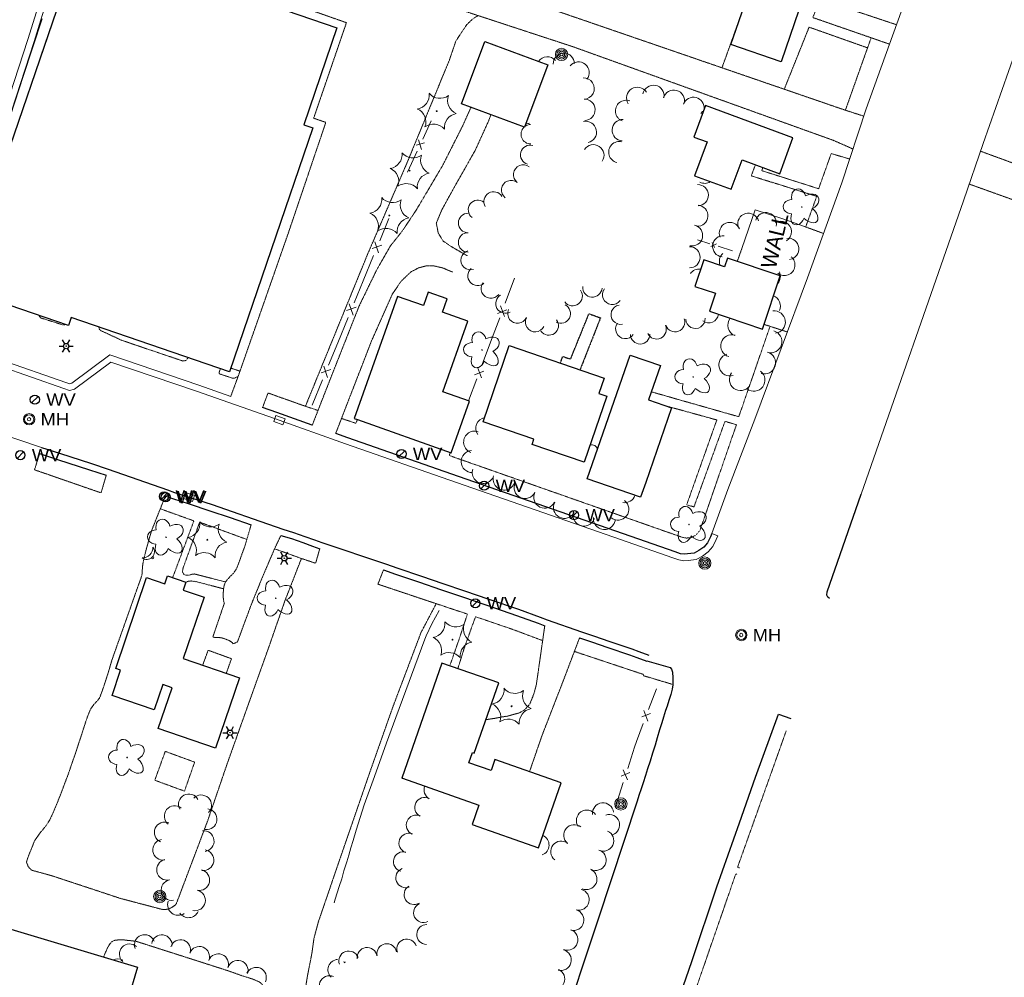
# Model space of a CAD drawing. Extents: x 386588 to 390135, y 96998 to 113606.
# Tile 20 of 92: x 387758 to 388141, y 98474 to 98846. Entities that reach past the tile are written whole.
import ezdxf
from ezdxf.enums import TextEntityAlignment as Align

# ---------------------------------------------------------------- set-up
doc = ezdxf.new("R2010")
doc.units = 0
doc.header["$MEASUREMENT"] = 0
doc.linetypes.add('Wisdot3', pattern=[0.1875, 0.125, -0.0625])
doc.linetypes.add('Wisdot5', pattern=[0.1, 0.05, -0.05])
for name, color, linetype, lineweight in [('E_BLD', 241, 'Continuous', 25), ('E_DRN', 40, 'Continuous', 15), ('E_DWY', 2, 'Wisdot3', 15), ('E_LAND_Vegetation', 3, 'Continuous', 15), ('E_LTG', 21, 'Continuous', 25), ('E_MISCPROP', 30, 'Continuous', 15), ('E_MISCPROP_HvyDash', 241, 'Wisdot3', 25), ('E_MISCPROP_Railing', 30, 'Continuous', 15), ('E_MISCPROP_Solid', 241, 'Continuous', 15), ('E_PATH_Sidewalk', 2, 'Wisdot5', 15), ('E_RDWY', 21, 'Continuous', 25), ('E_UTL_MH', 30, 'Continuous', 15), ('E_UTL_W', 5, 'Continuous', 25), ('E_WAL', 40, 'Continuous', 25)]:
    doc.layers.add(name, color=color, linetype=linetype, lineweight=lineweight)
doc.layers.add('P2S1_Complete', color=7, linetype='Continuous', lineweight=15, transparency=0.9)
doc.styles.add('Style-dot_font5', font='dot_font5.shx')

# ---------------------------------------------------------------- blocks, each defined once
blk = doc.blocks.new('INLET')
at = {"layer": 'E_DRN', "flags": 128}
blk.add_lwpolyline([(-7.5, 10), (7.5, 10), (7.5, 0), (-7.5, 0)], close=True, dxfattribs=at)
blk = doc.blocks.new('LPOL')
at = {"layer": 'E_LTG'}
for p, q in [((-4, 0), (-1.5, 0)), ((-0.75, 1.3), (-2, 3.46)), ((0.75, 1.3), (2, 3.46)), ((1.5, 0), (4, 0)), ((-2, -3.46), (-0.75, -1.3)), ((2, -3.46), (0.75, -1.3))]:
    blk.add_line(p, q, dxfattribs=at)
for radius in [1.5, 1.5, 1.5, 0.125]:
    blk.add_circle((0, 0), radius, dxfattribs=at)
blk = doc.blocks.new('MH')
at = {"layer": 'E_UTL_MH'}
for radius in [5, 4, 1.5]:
    blk.add_circle((0, 0), radius, dxfattribs=at)
at = {"layer": 'E_UTL_MH', "style": 'Style-dot_font5', "width": 1.111111}
blk.add_text('MH', height=10.8, dxfattribs=at).set_placement((10, 0), align=Align.MIDDLE_LEFT)
blk = doc.blocks.new('CTRE')
at = {"layer": 'E_LAND_Vegetation'}
blk.add_circle((0, 0), 0.223, dxfattribs=at)
for centre, start, end in [((-11.97, 8.96), 280.2067, 5.9716), ((1.81, 14.92), 220.2113, 305.9762), ((13.83, 5.89), 160.2113, 245.9762), ((-13.83, -5.9), 340.2113, 65.9762), ((-1.81, -14.93), 40.2113, 125.9762)]:
    blk.add_arc(centre, 7.87, start, end, dxfattribs=at)
at = {"layer": 'E_LAND_Vegetation', "extrusion": (0, 0, -1)}
blk.add_arc((-12.03, -9.04), 7.87, 354.0728, 79.7489, dxfattribs=at)
blk = doc.blocks.new('POLE')
at = {"layer": 'E_MISCPROP'}
for radius in [4.46, 3.35, 2.23, 1.12]:
    blk.add_circle((0, 0), radius, dxfattribs=at)
blk = doc.blocks.new('SDSH')
at = {"layer": 'E_MISCPROP_Solid'}
blk.add_circle((0, 0), 1.5, dxfattribs=at)
for centre, radius, start, end in [((-8.6, 8.6), 10.7, 233.5697, 36.4341), ((-14.7, 14.7), 14.7, 268.683, 1.317)]:
    blk.add_arc(centre, radius, start, end, dxfattribs=at)
blk = doc.blocks.new('DTRE')
at = {"layer": 'E_LAND_Vegetation'}
blk.add_circle((-0.18, 0), 0.183, dxfattribs=at)
for centre, major_axis, ratio in [((-1.87, 5.32), (1.36, -4.98), 0.782863), ((4.06, 2.74), (-5.27, -2.93), 0.691916), ((-5.87, 0.15), (4.93, -0.12), 0.832022), ((-2.49, -5.24), (1.8, 4.86), 0.716896), ((3.54, -3.71), (-5.01, 4.58), 0.560249)]:
    blk.add_ellipse(centre, major_axis=major_axis, ratio=ratio, start_param=1.570796, end_param=4.712389, dxfattribs=at)
blk = doc.blocks.new('WV')
at = {"layer": 'E_UTL_W'}
blk.add_line((-2.83, -2.83), (2.83, 2.83), dxfattribs=at)
blk.add_circle((0, 0), 4, dxfattribs=at)
at = {"layer": 'E_UTL_W', "style": 'Style-dot_font5', "width": 1.111111}
blk.add_text('WV', height=10.8, dxfattribs=at).set_placement((10, 0), align=Align.MIDDLE_LEFT)

msp = doc.modelspace()

# ---------------------------------------------------------------- linework, layer by layer
at = {"layer": 'E_BLD'}
for p, q in [((387735.58, 98741.64), (387782.03, 98877.34)), ((387782.03, 98877.34), (387881.76, 98843.2)), ((388035.07, 98836.67), (388047.76, 98873.44)), ((388067.23, 98866.72), (388054.54, 98829.95)), ((387881.76, 98843.2), (387868.83, 98805.43)), ((387881.76, 98843.2), (387881.76, 98843.2)), ((387930.28, 98813.6), (387939.36, 98837.89)), ((387939.36, 98837.89), (387939.36, 98837.89)), ((387939.36, 98837.89), (387963.81, 98828.75)), ((388054.54, 98829.95), (388035.07, 98836.67)), ((387963.81, 98828.75), (387954.73, 98804.47)), ((388054.54, 98829.95), (388054.54, 98829.95)), ((387954.73, 98804.47), (387930.28, 98813.6)), ((388025.14, 98812.91), (388020.6, 98800.66)), ((388059.17, 98800.31), (388025.14, 98812.91)), ((388025.14, 98812.91), (388025.14, 98812.91)), ((387868.83, 98805.43), (387868.83, 98805.43)), ((387868.83, 98805.43), (387872.38, 98804.21)), ((387872.38, 98804.21), (387839.9, 98709.33)), ((387872.38, 98804.21), (387872.38, 98804.21)), ((387954.73, 98804.47), (387954.73, 98804.47)), ((388020.6, 98800.66), (388025.76, 98798.75)), ((388025.76, 98798.75), (388020.9, 98785.62)), ((388025.76, 98798.75), (388025.76, 98798.75)), ((388054.02, 98786.38), (388059.17, 98800.31)), ((388059.17, 98800.31), (388059.17, 98800.31)), ((388035.15, 98780.34), (388039.39, 98791.8)), ((388039.39, 98791.8), (388054.02, 98786.38)), ((388020.9, 98785.62), (388020.9, 98785.62)), ((388020.9, 98785.62), (388035.15, 98780.34)), ((388054.02, 98786.38), (388054.02, 98786.38)), ((388035.15, 98780.34), (388035.15, 98780.34)), ((388024.47, 98752.93), (388020.98, 98742.58)), ((388032.59, 98750.2), (388024.47, 98752.93)), ((388024.47, 98752.93), (388024.47, 98752.93)), ((388033.71, 98753.54), (388032.59, 98750.2)), ((388054.25, 98746.63), (388033.71, 98753.54)), ((388032.59, 98750.2), (388032.59, 98750.2)), ((388047.29, 98725.95), (388054.25, 98746.63)), ((388054.25, 98746.63), (388054.25, 98746.63)), ((387777.24, 98727.38), (387735.58, 98741.64)), ((387917.22, 98740.3), (387915.38, 98735.11)), ((387924.62, 98737.68), (387917.22, 98740.3)), ((388020.98, 98742.58), (388029.05, 98739.86)), ((388029.05, 98739.86), (388026.7, 98732.87)), ((388029.05, 98739.86), (388029.05, 98739.86)), ((387905.28, 98738.69), (387888.47, 98691.19)), ((387915.38, 98735.11), (387905.28, 98738.69)), ((387922.81, 98732.57), (387924.62, 98737.68)), ((387924.62, 98737.68), (387924.62, 98737.68)), ((387915.38, 98735.11), (387915.38, 98735.11)), ((387932.71, 98729.07), (387922.81, 98732.57)), ((387922.81, 98732.57), (387922.81, 98732.57)), ((388026.7, 98732.87), (388026.7, 98732.87)), ((388026.7, 98732.87), (388047.29, 98725.95)), ((387778.28, 98730.43), (387777.24, 98727.38)), ((387839.9, 98709.33), (387778.28, 98730.43)), ((387778.28, 98730.43), (387778.28, 98730.43)), ((387922.97, 98701.55), (387932.71, 98729.07)), ((387932.71, 98729.07), (387932.71, 98729.07)), ((387777.24, 98727.38), (387777.24, 98727.38)), ((387938.63, 98689.9), (387948.77, 98719.54)), ((387948.77, 98719.54), (387985.78, 98706.88)), ((387979.12, 98667.7), (387995.87, 98715.84)), ((387995.87, 98715.84), (388007.65, 98711.74)), ((387839.9, 98709.33), (387839.9, 98709.33)), ((388007.65, 98711.74), (388003, 98698.37)), ((388007.65, 98711.74), (388007.65, 98711.74)), ((387985.78, 98706.88), (387983.72, 98700.86)), ((387985.78, 98706.88), (387985.78, 98706.88)), ((387933.3, 98697.9), (387922.97, 98701.55)), ((387922.97, 98701.55), (387922.97, 98701.55)), ((387926.2, 98677.83), (387933.3, 98697.9)), ((387986.8, 98699.81), (387978.01, 98674.12)), ((387983.72, 98700.86), (387983.72, 98700.86)), ((387983.72, 98700.86), (387986.8, 98699.81)), ((387986.8, 98699.81), (387986.8, 98699.81)), ((388003, 98698.37), (388003, 98698.37)), ((388003, 98698.37), (388011.96, 98695.26)), ((388011.96, 98695.26), (388001.89, 98666.32)), ((388011.96, 98695.26), (388011.96, 98695.26)), ((387888.47, 98691.19), (387889.71, 98690.75)), ((387889.71, 98690.75), (387926.2, 98677.83)), ((387958.43, 98683.13), (387938.63, 98689.9)), ((387938.63, 98689.9), (387938.63, 98689.9)), ((387957.73, 98681.06), (387958.43, 98683.13)), ((387958.43, 98683.13), (387958.43, 98683.13)), ((387978.01, 98674.12), (387957.73, 98681.06)), ((387926.2, 98677.83), (387926.2, 98677.83)), ((387978.01, 98674.12), (387978.01, 98674.12)), ((387999.85, 98660.49), (387979.12, 98667.7)), ((387979.12, 98667.7), (387979.12, 98667.7)), ((388001.89, 98666.32), (387999.85, 98660.49)), ((388001.89, 98666.32), (388001.89, 98666.32)), ((387999.85, 98660.49), (387999.85, 98660.49)), ((387795.66, 98593.89), (387807.7, 98629.24)), ((387807.7, 98629.24), (387814.73, 98626.84)), ((387814.73, 98626.84), (387815.78, 98629.92)), ((387815.78, 98629.92), (387822.99, 98627.46)), ((387822.99, 98627.46), (387821.95, 98624.41)), ((387830.08, 98621.63), (387821.94, 98597.75)), ((387821.95, 98624.41), (387830.08, 98621.63)), ((387821.94, 98597.75), (387843.81, 98590.29)), ((387922.61, 98596.03), (387906.96, 98551.27)), ((387944.69, 98588.32), (387922.61, 98596.03)), ((387794.24, 98583.45), (387797.57, 98593.24)), ((387797.57, 98593.24), (387795.66, 98593.89)), ((387843.81, 98590.29), (387834.48, 98562.92)), ((387813.97, 98587.69), (387810.63, 98577.87)), ((387812.22, 98570.5), (387817.65, 98586.43)), ((387817.65, 98586.43), (387813.97, 98587.69)), ((387935.13, 98560.99), (387944.69, 98588.32)), ((387810.63, 98577.87), (387794.24, 98583.45)), ((387834.48, 98562.92), (387812.22, 98570.5)), ((387933.03, 98557.21), (387934.44, 98561.23)), ((387934.44, 98561.23), (387935.13, 98560.99)), ((387941.75, 98554.17), (387933.03, 98557.21)), ((387943.25, 98558.45), (387941.75, 98554.17)), ((387969.04, 98549.43), (387943.25, 98558.45)), ((387906.96, 98551.27), (387907.21, 98551.18)), ((387907.21, 98551.18), (387937.01, 98540.76)), ((387960.2, 98524.16), (387969.04, 98549.43)), ((387937.01, 98540.76), (387934.36, 98533.2)), ((387934.36, 98533.2), (387960.2, 98524.16)), ((387739.31, 98497.18), (387804.14, 98477.66)), ((387804.14, 98477.66), (387779.32, 98395.23))]:
    msp.add_line(p, q, dxfattribs=at)
at = {"layer": 'E_DWY', "flags": 128}
for points in [[(388079.59, 98811.1), (387932.8, 98861.57), (387820.73, 98899.26), (387795.47, 98908.77), (387786.58, 98913.46)], [(387780.54, 98892.68), (387789.93, 98891.93), (387804.21, 98889.87), (387831.38, 98883.33), (387896.68, 98861.05), (387973.61, 98835.8), (388074.89, 98799.39), (388080.97, 98796.72), (388082.54, 98795.95)], [(387840.44, 98699.77), (387843.65, 98708.49), (387862.68, 98762.86), (387877.43, 98806.37), (387872.69, 98807.99), (387885.45, 98845.16), (387841.32, 98860.66), (387848.46, 98877.5)], [(388096.76, 98836.81), (388066.93, 98847.15), (388069.7, 98854.28), (388099.48, 98844.37)], [(387936.63, 98847.94), (387934.51, 98846.56), (387932.29, 98844.4), (387929.86, 98840.83), (387927.99, 98837.91), (387925.46, 98830.49), (387908.99, 98790.54), (387893.63, 98754.95), (387869.49, 98695.91), (387854.94, 98701.09), (387852.83, 98695.44)], [(388031.57, 98827.62), (388038.31, 98846.28)], [(388065.47, 98843.42), (388055.8, 98819.28)], [(388086.78, 98808.78), (388079.59, 98811.1), (388088.21, 98835.37), (388065.47, 98843.42)], [(387872.16, 98688.58), (387878.42, 98704.61), (387890.38, 98734.91), (387897.19, 98748.91), (387902.56, 98758.3), (387907.21, 98764.14), (387912.58, 98772.21), (387922.83, 98789.5), (387930.71, 98805.1), (387933.92, 98812.24)], [(387932.47, 98754.48), (387926.41, 98757.95), (387923.14, 98760.15), (387921.18, 98763.3), (387920.42, 98767.18), (387922.56, 98772.35), (387927.19, 98780.74), (387935.56, 98795.5), (387940.79, 98806.99), (387941.66, 98809.35)], [(388191.21, 98774.26), (388170.12, 98781.24), (388132.19, 98795.15)], [(388172.63, 98766.27), (388127.79, 98782.36)], [(388063.74, 98765.85), (388071.11, 98763.12)], [(388039.31, 98757.28), (388037.51, 98752.26)], [(387881.26, 98685.34), (387895.26, 98721.45), (387903.27, 98739.47), (387906.66, 98744.5), (387910.5, 98748.17), (387913.46, 98749.75), (387916.4, 98750.52), (387919.39, 98750.57), (387923.01, 98749.71), (387926.76, 98748.14)], [(388047.91, 98727.78), (388057.03, 98724.82)], [(387792.02, 98669.11), (387789.96, 98662.23), (387789.96, 98662.23), (387764.07, 98671.2), (387766.07, 98677.49)], [(387762.1, 98521.85), (387764.19, 98527.02), (387764.91, 98528.03), (387766.03, 98529.64), (387767.47, 98531.37), (387768.67, 98532.9), (387769.97, 98534.87), (387771.28, 98537.72), (387772.86, 98541.46), (387774.45, 98545.45), (387775.83, 98549.17), (387777.18, 98552.67), (387778.65, 98557.03), (387780.03, 98560.9), (387781.17, 98564.45), (387782.35, 98567.97), (387783.54, 98571.73), (387784.52, 98574.69), (387785.13, 98576.29), (387785.91, 98578.09), (387787.29, 98580), (387788.57, 98581.42), (387789.39, 98582.4), (387789.9, 98583.77), (387790.51, 98585.44), (387791.6, 98588.67), (387792.7, 98592.09), (387794.25, 98597.34), (387805.89, 98630.2), (387805.96, 98631.72), (387806.19, 98634.3), (387806.82, 98637.38), (387807.61, 98640.44), (387808.4, 98643.27), (387809.17, 98645.95), (387809.69, 98647.68), (387815.01, 98661.01)], [(387859.93, 98645.64), (387857.48, 98640.47), (387853.18, 98630.43), (387848.42, 98618.77), (387843.04, 98604.23), (387841.4, 98603.51), (387841.01, 98603.95), (387839.96, 98604.69), (387838.26, 98605.39), (387836.88, 98605.82), (387835.63, 98605.96), (387833.43, 98606.04), (387837.96, 98619.36), (387837.71, 98619.89), (387837.54, 98621.35), (387837.53, 98623.49), (387837.76, 98625.86), (387838.38, 98627.59), (387840.25, 98629.76), (387841.47, 98630.91), (387842.59, 98632.51), (387843.35, 98634.38), (387844.21, 98636.75), (387845.3, 98639.8), (387845.84, 98641.2), (387848.36, 98649.78)], [(387875.07, 98640.5), (387873.46, 98634.83), (387873.46, 98634.83), (387867.93, 98636.69), (387861.55, 98620.33), (387854.92, 98601.3), (387847.11, 98579.45), (387839.07, 98556.91), (387831.51, 98534.79), (387819.21, 98502.25)], [(387899.86, 98632.24), (387897.69, 98626.7), (387920.38, 98619.11), (387914.49, 98607.94), (387903.48, 98578.85), (387894.66, 98553.84), (387883.53, 98521.6), (387874.52, 98495.28), (387872.81, 98488.91), (387872.15, 98484.08)], [(387962.62, 98610.51), (387959.34, 98587.58), (387958.35, 98583.9), (387956.71, 98579.91), (387954.75, 98577.8), (387952.65, 98576.58), (387950.63, 98576.08), (387948.41, 98575.41), (387945.67, 98574.99), (387943.42, 98574.54), (387940.69, 98574.13), (387939.67, 98573.96)], [(387976.15, 98605.81), (387969.6, 98588.55), (387961.6, 98567.96), (387956.69, 98553.75)], [(387829.5, 98595.17), (387831.64, 98601), (387840.71, 98597.7), (387838.71, 98592.03)], [(387819.21, 98502.25), (387818.66, 98501.73), (387817.9, 98501.2), (387817.25, 98500.8), (387816.3, 98500.4), (387815.45, 98500.17), (387814.3, 98500.07), (387813.16, 98500.31), (387797.62, 98504.4), (387770.84, 98513.25), (387766.07, 98514.57), (387764.53, 98514.98), (387763.81, 98515.17), (387762.94, 98515.43), (387761.66, 98516.76), (387760.96, 98518.56), (387761.45, 98520.19), (387762.1, 98521.85)], [(387818.59, 98455.11), (387820.09, 98460.28), (387820.69, 98462.07), (387821.28, 98462.02), (387822.44, 98461.68), (387824.21, 98461.13), (387825.71, 98460.66), (387828.13, 98459.96), (387830.59, 98459.42), (387832.27, 98459), (387833.86, 98458.63), (387835.54, 98458.21), (387837.55, 98457.92), (387839.71, 98457.79), (387841.77, 98457.93), (387843.86, 98458.28), (387845.25, 98458.57), (387846.55, 98458.89), (387848.41, 98459.63), (387849.54, 98460.48), (387850.54, 98461.28), (387851.59, 98462.29), (387852.4, 98463.23), (387853.23, 98464.67), (387853.76, 98466.34), (387853.81, 98467.53), (387853.73, 98468.26), (387853.34, 98469.75), (387852.62, 98471.06), (387851.55, 98471.97), (387849.34, 98472.9), (387847.38, 98473.58), (387844.74, 98474.38), (387839.36, 98476.3), (387803.36, 98487.83), (387802.63, 98487.87), (387801.37, 98488.01), (387799.9, 98488.15), (387798.71, 98488.31), (387796.74, 98488.31), (387795.35, 98488.14), (387795, 98488.03), (387794.25, 98487.62), (387793.45, 98486.82), (387792.54, 98485.33), (387791.6, 98483.2), (387790.98, 98481.62)], [(387824.41, 98321.67), (387824.09, 98324.41), (387824.13, 98325.1), (387824.28, 98325.73), (387824.43, 98326.21), (387824.7, 98326.77), (387825.13, 98327.18), (387829.64, 98325.84), (387834.91, 98340.7), (387835.42, 98340.99), (387838.27, 98340.21), (387841.98, 98339.59), (387845.77, 98338.9), (387847.95, 98338.41), (387848.9, 98338.25), (387849.76, 98338.02), (387850.15, 98338.14), (387850.58, 98338.51), (387850.91, 98339.34), (387855.92, 98356.04), (387869.88, 98400.13), (387878.24, 98426.77), (387886.31, 98452.42), (387877.34, 98458.37), (387872.77, 98461.97), (387870.82, 98463.76), (387869.99, 98464.65), (387869.44, 98466.15), (387869.39, 98468.08), (387869.65, 98470.33), (387870.24, 98474.03), (387870.83, 98477.12), (387871.3, 98479.52), (387871.87, 98482.34), (387872.15, 98484.08)]]:
    msp.add_lwpolyline(points, dxfattribs=at)
at = {"layer": 'E_LAND_Vegetation'}
for centre, radius, start, end in [((387963.6, 98827.77), 4.16, 40.3908, 145.6663), ((387970.06, 98829.14), 4.16, 1.16, 181.16), ((387975.78, 98825.76), 4.16, 321.3229, 141.3229), ((387977.73, 98819.56), 4.16, 272.1925, 92.1925), ((387998.62, 98815.86), 4.16, 32.1325, 212.1325), ((388004.91, 98816.69), 4.16, 349.4729, 169.4729), ((388012.84, 98814.79), 4.16, 344.9371, 164.9371), ((388020.47, 98812.01), 4.16, 352.2641, 159.4965), ((387978.05, 98811.26), 4.16, 271.9302, 91.9302), ((387994.25, 98810.82), 4.16, 68.8176, 248.8176), ((388026.67, 98807.32), 4.16, 124.1691, 143.2939), ((387957.18, 98801.77), 3.79, 90.8544, 128.07), ((387955.36, 98809.63), 3.79, 268.3254, 290.1996), ((387978.6, 98802.64), 4.16, 281.8525, 101.8525), ((387992.98, 98803.34), 4.16, 87.465, 267.465), ((387957.18, 98801.77), 3.79, 133.3349, 270.8544), ((387956.94, 98793.74), 3.79, 74.4344, 254.4344), ((387981.52, 98793.55), 4.16, 326.8405, 146.8405), ((387991.65, 98794.8), 4.16, 76.5178, 256.5178), ((387954.21, 98786.04), 3.79, 52.3238, 232.3238), ((387949.58, 98780.04), 3.79, 52.3238, 232.3238), ((388022.19, 98778.05), 4.1, 271.2298, 91.2298), ((388024.89, 98786.74), 4.1, 241.3394, 303.1993), ((387942.71, 98775.59), 3.79, 31.1017, 211.1017), ((387936.64, 98772.32), 3.79, 52.5326, 232.5326), ((388022.01, 98770.02), 4.1, 266.0271, 86.0271), ((387932.8, 98767.24), 3.79, 89.8331, 269.8331), ((388041.81, 98766.9), 4.12, 15.821, 195.821), ((388048.65, 98767.16), 4.12, 343.4354, 163.4354), ((388019.95, 98762.39), 4.1, 257.3846, 77.3846), ((388034.66, 98763.32), 4.12, 23.0095, 203.0095), ((388054.5, 98763.81), 4.12, 302.2397, 122.2397), ((387932.78, 98759.67), 3.79, 89.8331, 269.8331), ((388032.03, 98758.17), 4.12, 83.8044, 263.8044), ((388057.37, 98757.16), 4.12, 277.4549, 97.4549), ((387933.78, 98752.76), 3.79, 106.4871, 286.4871), ((388018.97, 98753.88), 4.1, 269.7071, 89.7071), ((388034.66, 98752.29), 4.12, 130.8174, 201.3321), ((388055.86, 98750.89), 4.12, 231.3686, 51.3686), ((387936.47, 98746.65), 3.79, 130.9912, 310.9912), ((388022.59, 98745.17), 4.1, 81.2123, 144.0508), ((388050.19, 98746.47), 4.12, 318.4983, 25.6658), ((387941.64, 98741.72), 3.79, 143.4843, 323.4843), ((387973.45, 98738.78), 3.79, 216.3976, 36.3976), ((387981.15, 98742.17), 3.79, 174.9776, 354.9776), ((387988.89, 98739.31), 3.79, 142.8604, 322.8604), ((387947.31, 98735.88), 3.79, 119.8154, 299.8154), ((388049.95, 98734.9), 4.34, 336.5024, 66.9784), ((387951.99, 98732), 3.79, 156.6274, 336.6274), ((387968.82, 98731.98), 3.79, 242.8922, 62.8922), ((387992.19, 98731.55), 3.79, 99.798, 279.798), ((388051.9, 98728.7), 4.34, 277.0218, 97.0218), ((387958.89, 98728.64), 3.79, 153.3955, 333.3955), ((387964.17, 98727.35), 3.79, 215.842, 35.842), ((387993.97, 98726.02), 3.79, 144.8854, 324.8854), ((388013.34, 98728.65), 3.79, 199.8278, 19.8278), ((388021.25, 98729.97), 3.79, 182.4511, 2.4511), ((388026.45, 98732.2), 3.79, 232.528, 352.3043), ((388038.19, 98727.41), 4.34, 140.9667, 247.5478), ((388006.12, 98725.86), 3.79, 205.2935, 25.2935), ((388050.55, 98721.06), 4.34, 254.429, 74.429), ((387999.75, 98723.93), 3.79, 180.4159, 0.4159), ((388035.44, 98719.4), 4.34, 73.2715, 253.2715), ((388048.06, 98712.8), 4.34, 253.0145, 73.0145), ((388034.71, 98712.03), 4.34, 106.8125, 286.8125), ((388038.8, 98706.37), 4.34, 143.2306, 323.2306), ((388043.95, 98706.1), 4.34, 232.7994, 52.7994), ((387940.1, 98687.37), 4.27, 102.1965, 215.3277), ((387935.32, 98681.98), 4.27, 70.5223, 250.5223), ((387934.34, 98674.42), 4.27, 92.3817, 272.3817), ((387980.93, 98678.66), 2.26, 14.2306, 106.1167), ((387938.66, 98670.15), 4.27, 162.5734, 342.5734), ((387946.81, 98667.59), 4.27, 162.5734, 342.5734), ((387954.97, 98664.27), 4.27, 153.9213, 333.9213), ((387962.63, 98660.52), 4.27, 153.9213, 333.9213), ((387991.07, 98655.9), 4.27, 231.9057, 51.9057), ((387993.71, 98662.68), 4.27, 260.8122, 340.1005), ((387970.26, 98656.56), 4.27, 152.292, 332.292), ((387977.88, 98653.58), 4.27, 161.6299, 341.6299), ((387985.8, 98652.24), 4.27, 174.8047, 354.8047), ((387919.51, 98546.6), 3.86, 156.8872, 241.6612), ((387824.14, 98541.04), 4.03, 28.3085, 208.2932), ((387828.92, 98540.65), 4.03, 316.0672, 136.0519), ((387818.61, 98536.47), 4.03, 51.1574, 231.1421), ((387915.86, 98539.87), 3.86, 63.1437, 243.1284), ((387985.29, 98537.55), 4.09, 6.1115, 186.0962), ((387831.04, 98535.23), 4.03, 262.5809, 82.5656), ((387912.59, 98533.01), 3.86, 66.3988, 246.3835), ((387979, 98534.73), 4.09, 34.558, 214.5426), ((387987.67, 98533.03), 4.09, 289.3098, 109.2944), ((387814.74, 98530.11), 4.03, 66.4232, 246.4079), ((387974.08, 98529.05), 4.09, 51.188, 231.1727), ((387829.91, 98526.75), 4.03, 277.3088, 97.2935), ((387909.75, 98525.95), 3.86, 69.4401, 249.4248), ((387960.2, 98525.21), 4.09, 290.2575, 65.8693), ((387985.37, 98526.92), 4.09, 245.304, 65.2887), ((387814.11, 98523.38), 4.03, 99.1177, 279.1024), ((387969.03, 98522.66), 4.09, 52.143, 232.1277), ((387829.83, 98519.32), 4.03, 261.4025, 81.3872), ((387907.59, 98518.74), 3.86, 74.6568, 254.6415), ((387982.42, 98519.4), 4.09, 242.9561, 62.9408), ((387815.67, 98515.59), 4.03, 102.1315, 282.1162), ((387828.18, 98511.57), 4.03, 258.1738, 78.1585), ((387908.52, 98512.44), 3.86, 111.1361, 291.1208), ((387978.84, 98511.94), 4.09, 245.6372, 65.6218), ((387817.38, 98507.68), 4.03, 100.8407, 280.8254), ((387826.53, 98503.69), 4.03, 258.1738, 78.1585), ((387911.75, 98505.91), 3.86, 122.3727, 302.3574), ((387975.8, 98503.95), 4.09, 255.6634, 75.6481), ((387820.02, 98502.03), 4.17, 161.83, 303.2685), ((387915.46, 98498.91), 3.86, 116.2391, 296.2238), ((387824.01, 98501.11), 4.17, 214.5877, 334.4018), ((387973.76, 98496.04), 4.09, 255.4441, 75.4288), ((387916.67, 98490.4), 3.86, 88.6576, 268.6423), ((387971.41, 98488.39), 4.09, 250.9539, 70.9385), ((387801.07, 98482.77), 3.95, 47.3192, 227.3039), ((387806.91, 98486.38), 3.95, 21.1704, 201.155), ((387813.64, 98486.33), 3.95, 352.5572, 172.5419), ((387820.88, 98484.4), 3.95, 341.3971, 161.3818), ((387901.15, 98482.94), 3.86, 10.6464, 190.631), ((387908.92, 98484.76), 3.86, 18.479, 198.4637), ((387828.21, 98481.78), 3.95, 338.6123, 158.597), ((387835.6, 98478.93), 3.95, 339.111, 159.0957), ((387886.33, 98480.1), 3.86, 19.7133, 199.698), ((387893.49, 98481.52), 3.86, 8.5386, 188.5233), ((387968.87, 98480.47), 4.09, 254.769, 74.7537), ((387796.42, 98476.98), 3.95, 59.8447, 116.5465), ((387843.22, 98476.4), 3.95, 343.1224, 163.107), ((387882.28, 98476.69), 4.02, 93.7585, 226.4515), ((387887.98, 98481.82), 4.02, 209.3757, 217.2305), ((387882.28, 98476.69), 4.02, 46.4669, 48.3649), ((387850.33, 98473.66), 3.95, 335.4321, 155.4168), ((387966.32, 98473.02), 4.09, 246.9673, 66.9519), ((387878.89, 98470.36), 4.02, 68.3863, 248.371)]:
    msp.add_arc(centre, radius, start, end, dxfattribs=at)
at = {"layer": 'E_MISCPROP_HvyDash', "flags": 128}
msp.add_lwpolyline([(387968.69, 98712.73), (387969.62, 98715.3), (387972.66, 98714.27), (387979.82, 98731.92), (387984.3, 98730.33), (387976.33, 98710.11)], dxfattribs=at)
at = {"layer": 'E_MISCPROP_Railing'}
for p, q in [((387915.8, 98798.41), (387912.59, 98797.45)), ((387913.53, 98799.61), (387914.62, 98795.86)), ((387896.46, 98759.95), (387897.95, 98755.57)), ((388027.18, 98758.12), (388029.5, 98759.14)), ((388027.76, 98759.68), (388028.65, 98757.7)), ((387899.21, 98758.65), (387895.46, 98757.35)), ((387886.53, 98735.75), (387888.02, 98731.36)), ((387889.28, 98734.45), (387885.53, 98733.15)), ((387944.26, 98732), (387947.87, 98733.38)), ((387946.98, 98730.81), (387945.4, 98735.04)), ((387879.36, 98710.24), (387875.61, 98708.94)), ((387876.6, 98711.54), (387878.09, 98707.16)), ((387935.31, 98708.16), (387938.92, 98709.53)), ((387938.03, 98706.97), (387936.45, 98711.19)), ((388003.81, 98576.34), (388000.35, 98575.05)), ((388001.22, 98577.49), (388002.71, 98573.45)), ((387995.78, 98553.47), (387992.39, 98551.99)), ((387993.13, 98554.48), (387994.83, 98550.52))]:
    msp.add_line(p, q, dxfattribs=at)
at = {"layer": 'E_MISCPROP_Railing', "flags": 128}
for points in [[(387918.48, 98807.02), (387915.16, 98799.86)], [(387912.97, 98795.13), (387909.2, 98787)], [(388039.31, 98757.28), (388044.46, 98772.39), (388055.19, 98768.85), (388063.74, 98765.85)], [(387901.93, 98768.99), (387898.38, 98760.34)], [(388021.99, 98760.66), (388026.88, 98759.15)], [(388030.11, 98758.15), (388035.67, 98756.42)], [(387896.04, 98754.62), (387892, 98744.78)], [(387892, 98744.78), (387888.46, 98736.14)], [(387947.23, 98736.01), (387950.86, 98745.7)], [(387886.11, 98730.42), (387882.08, 98720.58)], [(387941.92, 98721.86), (387945.11, 98730.38)], [(387882.08, 98720.58), (387878.53, 98711.93)], [(387938.28, 98712.17), (387941.92, 98721.86)], [(387876.18, 98706.22), (387872.15, 98696.38)], [(387932.97, 98698.01), (387936.17, 98706.54)], [(387921.51, 98616.45), (387918.69, 98611.22), (387916.47, 98606.56), (387915.92, 98605.28), (387904.72, 98574.83), (387900.99, 98565), (387896.38, 98551.9), (387892.41, 98540.82), (387889.27, 98530.96), (387888.01, 98527.01), (387887.22, 98524.11), (387886.42, 98521.27), (387885.59, 98518.61), (387884.5, 98515.16), (387883.61, 98512.03), (387882.68, 98509.05), (387881.87, 98506.66), (387881.1, 98504.13), (387880.69, 98502.72)], [(388006.09, 98586.02), (388003, 98577.89)], [(388000.95, 98572.52), (387998.27, 98565.47), (387997.55, 98563.25)], [(387997.55, 98563.25), (387994.89, 98554.97)], [(387993.12, 98549.5), (387990.09, 98540.1)]]:
    msp.add_lwpolyline(points, dxfattribs=at)
at = {"layer": 'E_PATH_Sidewalk', "flags": 128}
for points in [[(387735.58, 98741.64), (387782.03, 98877.34), (387784.32, 98876.56), (387789.77, 98891.42), (387797.44, 98913.76), (387807.31, 98943.49), (387812.93, 98959.19), (387822.56, 98987.59)], [(388088.21, 98835.37), (388089.63, 98839.29)], [(388081.27, 98792.11), (388074.07, 98794.24), (388069.19, 98780.57), (388047.04, 98787.59), (388047.47, 98788.81)], [(388044.57, 98789.88), (388042.97, 98785.57), (388068.45, 98777.61), (388064.15, 98765.71)], [(387776.06, 98727.78), (387775.83, 98727.67), (387774.95, 98727.61), (387766.52, 98730.28), (387765.97, 98730.85), (387765.82, 98731.29)], [(387823.81, 98714.84), (387823.74, 98714.69), (387823.06, 98713.76), (387822.51, 98713.58), (387821.77, 98713.53), (387797.97, 98721.59), (387789.88, 98725.36), (387789.24, 98725.97), (387789.12, 98726.72)], [(388004.1, 98701.53), (388038.11, 98691.85), (388050.28, 98727.01)], [(387836.4, 98710.53), (387835.95, 98709.18), (387835.98, 98708.67), (387836.23, 98708.46), (387841.19, 98706.82), (387841.93, 98706.87), (387843.3, 98707.53)], [(387844.03, 98709.57), (387840.4, 98710.79)], [(387869.49, 98695.91), (387874.38, 98694.27)], [(388009.24, 98696.2), (388029.56, 98690.59), (388017.83, 98657.58), (388020.68, 98656.78), (388032.74, 98690.04), (388037.2, 98688.75), (388023.02, 98647.66), (388021.34, 98645.68), (388019.53, 98644.81), (388017.68, 98644.63), (388015.84, 98645.03), (387925.44, 98676.76), (387925.89, 98677.95)], [(387883.52, 98691.18), (387889.18, 98689.27), (387889.69, 98690.75)], [(387813.02, 98656.02), (387826.1, 98651.33), (387826.1, 98651.33), (387817.82, 98629.22)], [(387838.37, 98627.57), (387826.36, 98630.66), (387825.67, 98630.65), (387824.08, 98630.16), (387822.97, 98630.14), (387822.09, 98630.63), (387821.66, 98631.46), (387821.74, 98632.24), (387821.95, 98633.15), (387828.33, 98650.83), (387846.69, 98644.1)], [(387867.93, 98636.69), (387857.48, 98640.47)], [(387822.97, 98627.47), (387823.89, 98627.83), (387825.12, 98627.95), (387826.85, 98627.7), (387828.19, 98627.37), (387837.67, 98624.89)], [(387925.68, 98594.96), (387929.47, 98605.77), (387932.51, 98615.07), (387920.38, 98619.11)], [(387961.8, 98604.74), (387950.08, 98609.13), (387935.68, 98614.04), (387934.18, 98609.93), (387931.29, 98601.82), (387928.8, 98593.87)], [(388012.44, 98587.68), (388000.98, 98591.1), (388001, 98591.58), (387974.14, 98600.52)], [(388038.41, 98516.29), (388037.65, 98516.6), (388056.55, 98569.59), (388056.72, 98569.54)], [(387826.4, 98557.45), (387814.94, 98561.65), (387810.89, 98550.41)], [(387810.86, 98550.42), (387822.42, 98546.18), (387826.4, 98557.47)], [(388037.54, 98513.75), (388036.95, 98514), (388010.15, 98436.73), (388008.44, 98431.84)]]:
    msp.add_lwpolyline(points, dxfattribs=at)
at = {"layer": 'E_RDWY', "flags": 128}
for points in [[(387872.16, 98688.58), (387858.35, 98693.51), (387852.83, 98695.44)], [(388027.56, 98646.4), (388027.07, 98645.09), (388025.91, 98642.79), (388024.45, 98641.12), (388022.61, 98639.78), (388020.71, 98638.78), (388018.15, 98638.44), (388016.8, 98638.35), (388015.38, 98638.56), (388013.33, 98639.26), (387990.28, 98647.38), (387929.07, 98668.59), (387885.93, 98683.67), (387881.26, 98685.34)], [(387766.76, 98679.9), (387773.84, 98677.63), (387786.28, 98673.59), (387792.79, 98671.49), (387815.77, 98663.39)], [(387766, 98677.52), (387773.07, 98675.25), (387785.51, 98671.21), (387792.02, 98669.11)], [(387815.77, 98663.39), (387818.58, 98662.42), (387825.02, 98660.34), (387833.16, 98657.64), (387840.97, 98654.97), (387849.17, 98652.15), (387860.64, 98648.04)], [(387814.95, 98661.03), (387817.79, 98660.05), (387824.25, 98657.96), (387832.36, 98655.27), (387840.16, 98652.6), (387848.36, 98649.78)], [(388073.46, 98621.1), (388072.78, 98621.62), (388072.42, 98622.47), (388072.47, 98623.7), (388085.68, 98661.78)], [(387860.64, 98648.04), (387864.83, 98646.8), (387869.29, 98645.25), (387873.06, 98643.89), (387875.92, 98642.85), (387900.68, 98634.6)], [(387859.93, 98645.64), (387864.07, 98644.42), (387868.45, 98642.9), (387872.2, 98641.54), (387875.07, 98640.5)], [(387899.86, 98632.24), (387904.59, 98630.61), (387913.83, 98627.45), (387922.11, 98624.57), (387930.56, 98621.76), (387940.03, 98618.48), (387951.57, 98614.56), (387960.01, 98611.47), (387962.62, 98610.51)], [(387900.68, 98634.6), (387905.4, 98632.97), (387914.65, 98629.82), (387922.92, 98626.93), (387931.37, 98624.13), (387940.84, 98620.84), (387952.4, 98616.92), (387960.87, 98613.82), (387963.49, 98612.85), (387976.95, 98608.18)], [(387976.15, 98605.81), (387980.79, 98604.25), (387987.16, 98602.04), (387995.63, 98599.15), (387998.42, 98598.15), (388002.33, 98596.77)], [(387976.95, 98608.18), (387981.6, 98606.61), (387987.97, 98604.4), (387996.46, 98601.51), (387999.26, 98600.51), (388003.16, 98599.13)], [(388002.36, 98596.86), (388011.42, 98594.22), (388011.99, 98593.57), (388012.32, 98592.49), (388012.49, 98590.25), (388012.44, 98587.6), (388012.23, 98585.83), (388011.72, 98583.76), (388010.94, 98581.47), (388010.19, 98579.23), (388009.64, 98577.52), (388008.82, 98574.91), (388008.13, 98572.72), (388007.31, 98569.98), (388006.39, 98566.93), (388005.53, 98564), (388004.6, 98560.93), (388003.6, 98557.79), (388002.64, 98554.9), (388001.77, 98552.28), (388000.9, 98549.47), (388000.09, 98547.07), (387999.21, 98544.51), (387998.56, 98542.31), (387983.28, 98495.96), (387968.3, 98451.09)], [(388005.43, 98438.35), (388019.8, 98479.92), (388029.59, 98508.96), (388038.44, 98533.81), (388044.58, 98551.56), (388053.52, 98576.1), (388058.41, 98574.45)]]:
    msp.add_lwpolyline(points, dxfattribs=at)
at = {"layer": 'P2S1_Complete', "flags": 128}
for points in [[(388138.45, 98952.56), (388136.96, 98946.78), (388126.09, 98915.55), (388105.86, 98862.15), (388087.72, 98811.6), (388078.21, 98782.86), (388064.88, 98745.83), (388044.35, 98690.88), (388033.8, 98663.51), (388027.56, 98646.4)], [(388085.68, 98661.78), (388125.55, 98775.84), (388133.24, 98798.2), (388150.39, 98847.21), (388167.92, 98897.72), (388178.25, 98926.51), (388176.85, 98927.86), (388175.87, 98930.12), (388175.55, 98932.37), (388175.51, 98934.9), (388176.65, 98937.3)], [(387840.44, 98699.77), (387827.97, 98704.13), (387793.4, 98715.92), (387778.54, 98704.9), (387777.77, 98704.67), (387776.26, 98705.14), (387750.97, 98714.04), (387737.01, 98718.86), (387735.56, 98719.64), (387733.52, 98721.47), (387731.87, 98723.25), (387730.67, 98724.87), (387729.95, 98726.62), (387729.29, 98729.29), (387729.33, 98732), (387730.1, 98735.59), (387734.85, 98749.99), (387747.96, 98789.19), (387763.91, 98837.81), (387775.65, 98875.79), (387778.79, 98886.66), (387780.54, 98892.68)], [(387745.59, 98789.98), (387761.53, 98838.57), (387773.26, 98876.5)], [(387754.73, 98809.06), (387759.67, 98824.17), (387759.67, 98824.17), (387767, 98846.6)], [(388027.56, 98646.4), (388029.9, 98645.52), (388029.37, 98644.09), (388028, 98641.38), (388026.14, 98639.26), (388023.93, 98637.65), (388021.48, 98636.36), (388018.39, 98635.95), (388016.69, 98635.84), (388014.79, 98636.12), (388012.51, 98636.9), (387989.45, 98645.02), (387928.25, 98666.23), (387885.1, 98681.31), (387857.52, 98691.16), (387827.15, 98701.77), (387793.83, 98713.13), (387779.67, 98702.62), (387777.75, 98702.06), (387775.47, 98702.77), (387750.15, 98711.68)], [(387704.57, 98666.96), (387707.75, 98676.9), (387709.43, 98681.53), (387710.99, 98684.53), (387713.41, 98687.49), (387716.01, 98689.48), (387718.76, 98690.83), (387721.13, 98691.55), (387723.29, 98691.96), (387725.12, 98692.09), (387726.11, 98692.09), (387726.67, 98692.1), (387732.52, 98691.27), (387734.86, 98690.51), (387737.46, 98689.76), (387766.76, 98679.9)]]:
    msp.add_lwpolyline(points, dxfattribs=at)

# ---------------------------------------------------------------- block references
at = {"layer": 'E_DRN', "xscale": 0.25, "yscale": 0.25, "zscale": 0.25}
for p, rotation in [((387859.8, 98691.67), 160.3207651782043), ((387823.77, 98659.43), 341.8840939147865)]:
    msp.add_blockref('INLET', p, dxfattribs=dict(at, rotation=rotation))
at = {"layer": 'E_LAND_Vegetation'}
for name, p, xscale, yscale, zscale in [('CTRE', (387920.58, 98810.71), 0.7108526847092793, 0.7108526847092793, 0.7108526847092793), ('CTRE', (387910.05, 98787.58), 0.7108526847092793, 0.7108526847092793, 0.7108526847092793), ('DTRE', (388062.72, 98773.45), 0.6769248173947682, 0.6769248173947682, 0.6769248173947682), ('CTRE', (387902.15, 98770.15), 0.7108526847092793, 0.7108526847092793, 0.7108526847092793), ('DTRE', (387938.35, 98717.84), 0.6769248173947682, 0.6769248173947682, 0.6769248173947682), ('DTRE', (388020.53, 98707.3), 0.6769248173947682, 0.6769248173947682, 0.6769248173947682), ('DTRE', (388018.86, 98649.9), 0.6769248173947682, 0.6769248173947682, 0.6769248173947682), ('DTRE', (387815.38, 98644.95), 0.6769248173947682, 0.6769248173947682, 0.6769248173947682), ('CTRE', (387831.34, 98643.99), 0.7108526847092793, 0.7108526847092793, 0.7108526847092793), ('DTRE', (387858.05, 98621.2), 0.6769248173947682, 0.6769248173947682, 0.6769248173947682), ('CTRE', (387926.73, 98605.11), 0.7108526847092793, 0.7108526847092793, 0.7108526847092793), ('CTRE', (387949.72, 98579.19), 0.7108526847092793, 0.7108526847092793, 0.7108526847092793), ('DTRE', (387800.21, 98559.26), 0.6769248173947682, 0.6769248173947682, 0.6769248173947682)]:
    msp.add_blockref(name, p, dxfattribs=dict(at, xscale=xscale, yscale=yscale, zscale=zscale))
at = {"layer": 'E_LTG', "xscale": 0.692840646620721, "yscale": 0.692840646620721, "zscale": 0.692840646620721}
for p in [(387776.41, 98719.32), (387861.25, 98636.8), (387840.18, 98568.89)]:
    msp.add_blockref('LPOL', p, dxfattribs=at)
at = {"layer": 'E_MISCPROP', "xscale": 0.5377037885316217, "yscale": 0.5377037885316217, "zscale": 0.5377037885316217}
for p in [(387969.15, 98832.83), (388024.9, 98634.89), (387992.22, 98541.18), (387812.81, 98505.16)]:
    msp.add_blockref('POLE', p, dxfattribs=at)
at = {"layer": 'E_MISCPROP_Solid', "xscale": 0.2807663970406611, "yscale": 0.2807663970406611, "zscale": 0.2807663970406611}
msp.add_blockref('SDSH', (387810.13, 98636.93), dxfattribs=at)
at = {"layer": 'E_UTL_MH', "xscale": 0.4444444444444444, "yscale": 0.4444444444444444, "zscale": 0.4444444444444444}
for p in [(387761.98, 98690.86), (388039.08, 98606.92)]:
    msp.add_blockref('MH', p, dxfattribs=at)
at = {"layer": 'E_UTL_W', "xscale": 0.4444444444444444, "yscale": 0.4444444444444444, "zscale": 0.4444444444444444}
for p in [(387764.2, 98698.49), (387758.6, 98676.9), (387906.86, 98677.35), (387939.05, 98664.99), (387814.48, 98660.83), (387815.11, 98660.54), (387974.01, 98653.57), (387935.57, 98619.26)]:
    msp.add_blockref('WV', p, dxfattribs=at)

# ---------------------------------------------------------------- texts
at = {"layer": 'E_WAL', "style": 'Style-dot_font5', "oblique": 360}
msp.add_text('WALL', height=6, rotation=76.5342, dxfattribs=at).set_placement((388052.07, 98760.35), align=Align.MIDDLE_CENTER)

doc.saveas('drawing.dxf')
